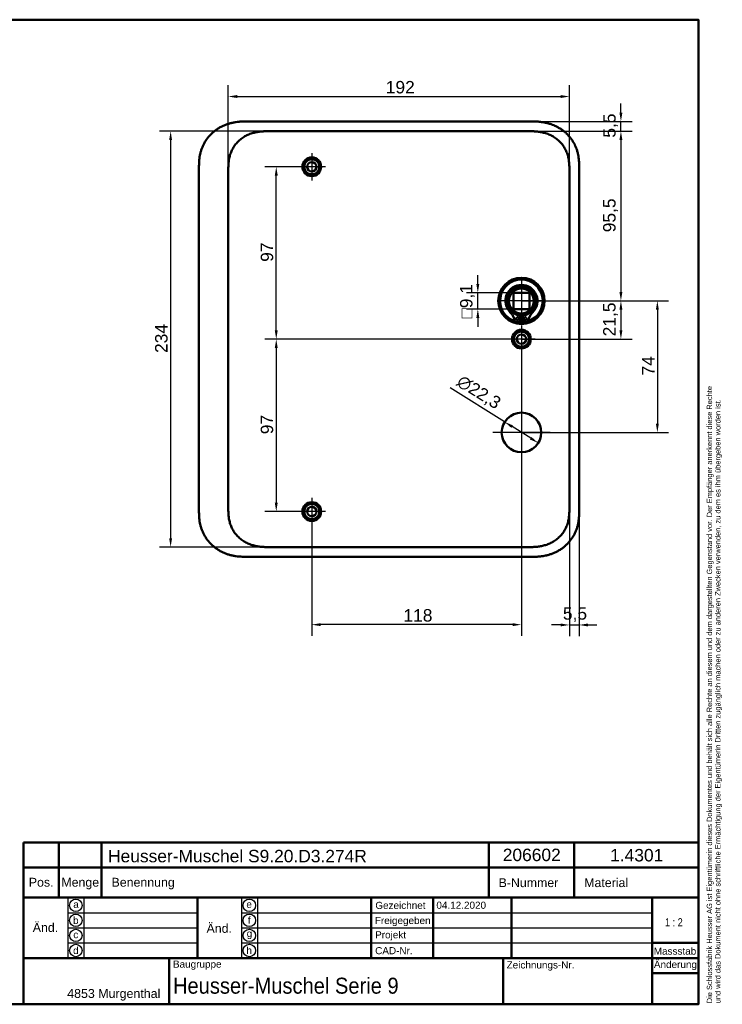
# Model space of a CAD drawing. Header units: millimetres. Extents: x 20 to 833, y 20 to 574.
# Tile 12 of 12: x 438 to 833, y 20 to 574. Entities that reach past the tile are written whole.
import ezdxf
from ezdxf.enums import TextEntityAlignment as Align

# ---------------------------------------------------------------- set-up
doc = ezdxf.new("R2010")
doc.units = ezdxf.units.MM
doc.header["$LTSCALE"] = 2
for name, color, linetype, lineweight in [('Bemaßungen(DIN)', 7, 'Continuous', 25), ('Mittelpunktmarkierung(DIN)', 7, 'Continuous', 25), ('Sichtbare Kanten(DIN)', 7, 'Continuous', 50), ('Skizziergeometrie(DIN)', 7, 'Continuous', 50), ('Skizzierlinie(DIN)', 7, 'Continuous', 25), ('Symbole(DIN)', 7, 'Continuous', 25)]:
    doc.layers.add(name, color=color, linetype=linetype, lineweight=lineweight)
doc.styles.add('Aktuell-DIN', font='arial.ttf')
doc.styles.add('STANDARD-DIN~0', font='arial.ttf')
doc.styles.add('Textstil10', font='arial.ttf')
doc.styles.add('Textstil41', font='arial.ttf', dxfattribs={"width": 0.8})
doc.styles.add('Textstil83', font='arial.ttf', dxfattribs={"width": 0.8})
doc.dimstyles.new('CAD-LAN', dxfattribs={"dimscale": 2, "dimtxt": 3.5, "dimasz": 2.5, "dimexe": 3.175, "dimexo": 0, "dimgap": 0.8, "dimtad": 1, "dimrnd": 1e-08, "dimtxsty": 'STANDARD-DIN~0', "dimcen": 0.09, "dimdle": 10, "dimclrd": 250, "dimclre": 250, "dimclrt": 250, "dimadec": 0, "dimazin": 2, "dimtfac": 1, "dimtmove": 0, "dimatfit": 3, "dimfxl": 1, "dimtolj": 1, "dimtzin": 0, "dimlwd": 25, "dimlwe": 25, "dimarcsym": 0})

# ---------------------------------------------------------------- blocks, each defined once
blk = doc.blocks.new('Ränder Standardrahmen')
at = {"layer": 'Skizziergeometrie(DIN)', "flags": 128}
blk.add_lwpolyline([(10, 10), (10, 287), (410, 287), (410, 10), (10, 10)], dxfattribs=at)
blk = doc.blocks.new('Schriftfelder Heusser')
at = {"layer": 'Skizziergeometrie(DIN)'}
for p, q in [((101, 229.92), (101, 236.92)), ((101, 236.92), (291, 236.92)), ((111, 229.92), (111, 236.92)), ((123, 229.92), (123, 236.92)), ((232, 229.92), (232, 236.92)), ((256, 229.92), (256, 236.92)), ((291, 236.92), (291, 229.92)), ((101, 191.42), (101, 229.92)), ((101, 229.92), (291, 229.92)), ((111, 229.92), (111, 221.42)), ((123, 229.92), (123, 221.42)), ((232, 229.92), (232, 221.42)), ((256, 229.92), (256, 221.42)), ((291, 229.92), (291, 191.42)), ((101, 221.42), (291, 221.42)), ((150, 221.42), (150, 204.42)), ((198.85, 221.42), (198.85, 204.42)), ((216.35, 221.42), (216.35, 204.42)), ((238.35, 221.42), (238.35, 204.42)), ((278, 221.42), (278, 191.42)), ((278, 208.67), (291, 208.67)), ((101, 204.42), (291, 204.42)), ((142, 204.42), (142, 191.42)), ((236, 204.42), (236, 191.42)), ((278, 200.17), (291, 200.17)), ((291, 191.42), (101, 191.42))]:
    blk.add_line(p, q, dxfattribs=at)
at = {"layer": 'Skizzierlinie(DIN)'}
for p, q in [((113.5, 221.42), (113.5, 204.42)), ((118, 221.42), (118, 204.42)), ((162.35, 221.42), (162.35, 204.42)), ((166.85, 221.42), (166.85, 204.42)), ((113.5, 217.17), (150, 217.17)), ((162.35, 217.17), (278, 217.17)), ((113.5, 212.92), (150, 212.92)), ((162.35, 212.92), (278, 212.92)), ((113.5, 208.67), (150, 208.67)), ((162.35, 208.67), (278, 208.67))]:
    blk.add_line(p, q, dxfattribs=at)
for centre in [(115.75, 219.25), (164.6, 219.25), (115.75, 215.04), (164.6, 215.04), (115.75, 210.79), (164.6, 210.79), (115.75, 206.54), (164.6, 206.54)]:
    blk.add_circle(centre, 1.75, dxfattribs=at)
at = {"layer": 'Symbole(DIN)', "color": 7, "insert": (293.33, 191.7), "char_height": 1.5, "width": 182.3003, "attachment_point": 1, "rotation": 90, "line_spacing_factor": 0.944221, "style": 'Aktuell-DIN'}
blk.add_mtext('\\fArial|b0|i0;\\H1.5000;Die Schlossfabrik Heusser AG ist Eigentümerin dieses Dokumentes und behält sich alle Rechte an diesem und dem dargestellten Gegenstand vor. Der Empfänger anerkennt diese Rechte\\Pund wird das Dokument nicht ohne schriftliche Ermächtigung der Eigentümerin Dritten zugänglich machen oder zu anderen Zwecken verwenden, zu dem es ihm übergeben worden ist.\\P ', dxfattribs=at)
at = {"layer": 'Symbole(DIN)', "color": 179, "true_color": 0x262659, "style": 'Aktuell-DIN'}
for s, insert, char_height, attachment_point in [('B-Nummer', (234.74, 225.62), 2.489, 4), ('Material', (265.02, 225.62), 2.489, 5), ('Pos.', (106, 227), 2.489, 2), ('Menge', (117, 227), 2.489, 2), ('Benennung', (125.81, 225.38), 2.489, 4), ('\\fArial|b0|i0;a', (115.81, 219.53), 2, 5), ('\\fArial|b0|i0;e', (164.54, 219.53), 2, 5), ('\\fArial|b0|i0;Gezeichnet', (200.05, 219.23), 2, 4), ('\\fArial|b0|i0;b', (115.75, 215), 2, 5), ('\\fArial|b0|i0;f', (164.55, 215.06), 2, 5), ('\\fArial|b0|i0;Freigegeben', (199.92, 216), 2, 1), ('\\fArial|b0|i0;c', (115.75, 211.01), 2, 5), ('\\fArial|b0|i0;g', (164.63, 211.05), 2, 5), ('\\fArial|b0|i0;Projekt', (200, 211.98), 2, 1), ('\\fArial|b0|i0;d', (115.76, 206.55), 2, 5), ('\\fArial|b0|i0;h', (164.55, 206.57), 2, 5), ('\\fArial|b0|i0;CAD-Nr.', (200, 207.5), 2, 1), ('\\fArial|b0|i0;\\H2.0000;Massstab', (284.39, 206.37), 2, 5), ('\\fArial|b0|i0;\\H2.0000;Baugruppe', (143.1, 203.73), 2, 1), ('\\fArial|b0|i0;Zeichnungs-Nr.', (237, 203.5), 2, 1), ('\\fArial|b0|i0;\\H2.5000;4853 Murgenthal', (113.33, 192.46), 2.5, 7)]:
    blk.add_mtext(s, dxfattribs=dict(at, insert=insert, char_height=char_height, attachment_point=attachment_point))
at = {"layer": 'Symbole(DIN)', "color": 179, "true_color": 0x262659, "attachment_point": 5, "style": 'Aktuell-DIN'}
for s, insert, char_height, width in [('Änd.', (107.21, 213), 2.489, 12.3494), ('Änd.', (156.12, 212.76), 2.489, 12.3494), ('\\fArial|b0|i0;Änderung', (284.51, 202.33), 2, 12.1143)]:
    blk.add_mtext(s, dxfattribs=dict(at, insert=insert, char_height=char_height, width=width))
at = {"layer": 'Symbole(DIN)', "color": 7, "insert": (143.1, 196.62), "char_height": 4.5, "width": 90.18, "attachment_point": 4, "style": 'Aktuell-DIN'}
blk.add_mtext('\\fArial|b0|i0;\\W0.90;\\H4.5000;Heusser-Muschel Serie 9', dxfattribs=at)
at = {"layer": 'Symbole(DIN)', "color": 179, "true_color": 0x262659, "style": 'Textstil10'}
blk.add_attdef('ERSTELLUNGSDATUM_001', (217.23, 218.29), '', height=2, dxfattribs=at)
at = {"layer": 'Symbole(DIN)', "color": 179, "true_color": 0x262659}
for tag, height, style, p in [('AUTOR', 2.49, 'Aktuell-DIN', (240.03, 219.26)), ('KONTROLLDATUM', 2, 'Textstil10', (217.42, 215.04)), ('KONTROLLIERT_VON', 2, 'Textstil10', (239.98, 215.05))]:
    blk.add_attdef(tag, text='', height=height, dxfattribs=dict(at, style=style)).set_placement(p, align=Align.MIDDLE_LEFT)
at = {"layer": 'Symbole(DIN)', "color": 7, "style": 'Textstil83', "width": 0.8}
blk.add_attdef('Anfänglicher_Ansichtsmaßstab_001', (281.57, 213.34), '', height=2.3, dxfattribs=at)
at = {"layer": 'Symbole(DIN)', "color": 179, "true_color": 0x262659, "style": 'Textstil10'}
blk.add_attdef('PROJEKT', text='', height=2, dxfattribs=at).set_placement((217.77, 209.72), align=Align.BOTTOM_LEFT)
at = {"layer": 'Symbole(DIN)', "color": 7, "style": 'Textstil41', "width": 0.8}
blk.add_attdef('STATUS', text='', height=5, dxfattribs=at).set_placement((284.53, 195.86), align=Align.MIDDLE_CENTER)
blk = doc.blocks.new('*D8')
at = {"layer": 'Bemaßungen(DIN)', "color": 250, "linetype": 'Continuous', "lineweight": 25, "true_color": 0x3f3f3f, "transparency": 16777216}
for p, q in [((723.79, 511.26), (782.68, 511.26)), ((776.33, 506.26), (776.33, 420.76)), ((720.33, 415.76), (782.68, 415.76))]:
    blk.add_line(p, q, dxfattribs=at)
at = {"layer": 'Bemaßungen(DIN)', "color": 250, "linetype": 'Continuous', "true_color": 0x3f3f3f, "transparency": 16777216}
for points in [[(775.5, 506.26), (777.17, 506.26), (776.33, 511.26)], [(775.5, 420.76), (777.17, 420.76), (776.33, 415.76)]]:
    blk.add_solid(points, dxfattribs=at)
at = {"layer": 'Defpoints', "color": 0, "linetype": 'Continuous', "transparency": 16777216}
for p in [(723.79, 511.26), (720.33, 415.76), (776.33, 415.76)]:
    blk.add_point(p, dxfattribs=at)
at = {"layer": 'Bemaßungen(DIN)', "color": 250, "linetype": 'Continuous', "lineweight": 25, "true_color": 0x3f3f3f, "transparency": 16777216, "insert": (766.32, 454.39), "char_height": 7, "attachment_point": 1, "rotation": 90, "style": 'STANDARD-DIN~0'}
blk.add_mtext('\\A1;95,5', dxfattribs=at)
blk = doc.blocks.new('*D9')
at = {"layer": 'Bemaßungen(DIN)', "color": 250, "linetype": 'Continuous', "lineweight": 25, "true_color": 0x3f3f3f, "transparency": 16777216}
for p, q in [((776.33, 521.76), (776.33, 526.76)), ((724.79, 516.76), (782.68, 516.76)), ((776.33, 511.26), (776.33, 516.76)), ((723.79, 511.26), (782.68, 511.26)), ((776.33, 506.26), (776.33, 501.26))]:
    blk.add_line(p, q, dxfattribs=at)
at = {"layer": 'Bemaßungen(DIN)', "color": 250, "linetype": 'Continuous', "true_color": 0x3f3f3f, "transparency": 16777216}
for points in [[(775.5, 521.76), (777.17, 521.76), (776.33, 516.76)], [(775.5, 506.26), (777.17, 506.26), (776.33, 511.26)]]:
    blk.add_solid(points, dxfattribs=at)
at = {"layer": 'Defpoints', "color": 0, "linetype": 'Continuous', "transparency": 16777216}
for p in [(724.79, 516.76), (776.33, 516.76), (723.79, 511.26)]:
    blk.add_point(p, dxfattribs=at)
at = {"layer": 'Bemaßungen(DIN)', "color": 250, "linetype": 'Continuous', "lineweight": 25, "true_color": 0x3f3f3f, "transparency": 16777216, "insert": (766.35, 507.61), "char_height": 7, "attachment_point": 1, "rotation": 90, "style": 'STANDARD-DIN~0'}
blk.add_mtext('\\A1;5,5', dxfattribs=at)
blk = doc.blocks.new('*D10')
at = {"layer": 'Bemaßungen(DIN)', "color": 250, "linetype": 'Continuous', "lineweight": 25, "true_color": 0x3f3f3f, "transparency": 16777216}
for p, q in [((720.33, 415.76), (782.68, 415.76)), ((776.33, 410.76), (776.33, 399.26)), ((720.33, 394.26), (782.68, 394.26))]:
    blk.add_line(p, q, dxfattribs=at)
at = {"layer": 'Bemaßungen(DIN)', "color": 250, "linetype": 'Continuous', "true_color": 0x3f3f3f, "transparency": 16777216}
for points in [[(775.5, 410.76), (777.17, 410.76), (776.33, 415.76)], [(775.5, 399.26), (777.17, 399.26), (776.33, 394.26)]]:
    blk.add_solid(points, dxfattribs=at)
at = {"layer": 'Defpoints', "color": 0, "linetype": 'Continuous', "transparency": 16777216}
for p in [(720.33, 415.76), (720.33, 394.26), (776.33, 394.26)]:
    blk.add_point(p, dxfattribs=at)
at = {"layer": 'Bemaßungen(DIN)', "color": 250, "linetype": 'Continuous', "lineweight": 25, "true_color": 0x3f3f3f, "transparency": 16777216, "insert": (766.32, 395.84), "char_height": 7, "attachment_point": 1, "rotation": 90, "style": 'STANDARD-DIN~0'}
blk.add_mtext('\\A1;21,5', dxfattribs=at)
blk = doc.blocks.new('*D11')
at = {"layer": 'Bemaßungen(DIN)', "color": 250, "linetype": 'Continuous', "lineweight": 25, "true_color": 0x3f3f3f, "transparency": 16777216}
for p, q in [((720.33, 415.76), (803.2, 415.76)), ((796.85, 410.76), (796.85, 346.76)), ((720.33, 341.76), (803.2, 341.76))]:
    blk.add_line(p, q, dxfattribs=at)
at = {"layer": 'Bemaßungen(DIN)', "color": 250, "linetype": 'Continuous', "true_color": 0x3f3f3f, "transparency": 16777216}
for points in [[(796.01, 410.76), (797.68, 410.76), (796.85, 415.76)], [(796.01, 346.76), (797.68, 346.76), (796.85, 341.76)]]:
    blk.add_solid(points, dxfattribs=at)
at = {"layer": 'Defpoints', "color": 0, "linetype": 'Continuous', "transparency": 16777216}
for p in [(720.33, 415.76), (720.33, 341.76), (796.85, 341.76)]:
    blk.add_point(p, dxfattribs=at)
at = {"layer": 'Bemaßungen(DIN)', "color": 250, "linetype": 'Continuous', "lineweight": 25, "true_color": 0x3f3f3f, "transparency": 16777216, "insert": (788.25, 373.79), "char_height": 7, "attachment_point": 1, "rotation": 90, "style": 'STANDARD-DIN~0'}
blk.add_mtext('\\A1;74', dxfattribs=at)
blk = doc.blocks.new('*D12')
at = {"layer": 'Bemaßungen(DIN)', "color": 250, "linetype": 'Continuous', "lineweight": 25, "true_color": 0x3f3f3f, "transparency": 16777216}
for p, q in [((710.88, 347.67), (680.29, 366.78)), ((725.55, 338.5), (715.12, 345.02))]:
    blk.add_line(p, q, dxfattribs=at)
at = {"layer": 'Bemaßungen(DIN)', "color": 250, "linetype": 'Continuous', "true_color": 0x3f3f3f, "transparency": 16777216}
for points in [[(715.56, 345.73), (714.68, 344.31), (710.88, 347.67)], [(725.99, 339.21), (725.11, 337.8), (729.79, 335.85)]]:
    blk.add_solid(points, dxfattribs=at)
at = {"layer": 'Defpoints', "color": 0, "linetype": 'Continuous', "transparency": 16777216}
for p in [(710.88, 347.67), (729.79, 335.85)]:
    blk.add_point(p, dxfattribs=at)
at = {"layer": 'Bemaßungen(DIN)', "color": 250, "linetype": 'Continuous', "lineweight": 25, "true_color": 0x3f3f3f, "transparency": 16777216, "insert": (687.07, 374.62), "char_height": 7, "attachment_point": 1, "rotation": 328.0041, "style": 'STANDARD-DIN~0'}
blk.add_mtext('\\A1;∅22,3', dxfattribs=at)
blk = doc.blocks.new('*D13')
at = {"layer": 'Bemaßungen(DIN)', "color": 250, "linetype": 'Continuous', "lineweight": 25, "true_color": 0x3f3f3f, "transparency": 16777216}
for p, q in [((602.33, 491.26), (575.98, 491.26)), ((582.33, 399.26), (582.33, 486.26)), ((720.33, 394.26), (575.98, 394.26))]:
    blk.add_line(p, q, dxfattribs=at)
at = {"layer": 'Bemaßungen(DIN)', "color": 250, "linetype": 'Continuous', "true_color": 0x3f3f3f, "transparency": 16777216}
for points in [[(581.5, 486.26), (583.17, 486.26), (582.33, 491.26)], [(581.5, 399.26), (583.17, 399.26), (582.33, 394.26)]]:
    blk.add_solid(points, dxfattribs=at)
at = {"layer": 'Defpoints', "color": 0, "linetype": 'Continuous', "transparency": 16777216}
for p in [(582.33, 491.26), (602.33, 491.26), (720.33, 394.26)]:
    blk.add_point(p, dxfattribs=at)
at = {"layer": 'Bemaßungen(DIN)', "color": 250, "linetype": 'Continuous', "lineweight": 25, "true_color": 0x3f3f3f, "transparency": 16777216, "insert": (573.59, 437.75), "char_height": 7, "attachment_point": 1, "rotation": 90, "style": 'STANDARD-DIN~0'}
blk.add_mtext('\\A1;97', dxfattribs=at)
blk = doc.blocks.new('*D14')
at = {"layer": 'Bemaßungen(DIN)', "color": 250, "linetype": 'Continuous', "lineweight": 25, "true_color": 0x3f3f3f, "transparency": 16777216}
for p, q in [((720.33, 394.26), (575.98, 394.26)), ((582.33, 389.26), (582.33, 302.26)), ((602.33, 297.26), (575.98, 297.26))]:
    blk.add_line(p, q, dxfattribs=at)
at = {"layer": 'Bemaßungen(DIN)', "color": 250, "linetype": 'Continuous', "true_color": 0x3f3f3f, "transparency": 16777216}
for points in [[(581.5, 389.26), (583.17, 389.26), (582.33, 394.26)], [(581.5, 302.26), (583.17, 302.26), (582.33, 297.26)]]:
    blk.add_solid(points, dxfattribs=at)
at = {"layer": 'Defpoints', "color": 0, "linetype": 'Continuous', "transparency": 16777216}
for p in [(720.33, 394.26), (582.33, 297.26), (602.33, 297.26)]:
    blk.add_point(p, dxfattribs=at)
at = {"layer": 'Bemaßungen(DIN)', "color": 250, "linetype": 'Continuous', "lineweight": 25, "true_color": 0x3f3f3f, "transparency": 16777216, "insert": (573.59, 340.75), "char_height": 7, "attachment_point": 1, "rotation": 90, "style": 'STANDARD-DIN~0'}
blk.add_mtext('\\A1;97', dxfattribs=at)
blk = doc.blocks.new('*D15')
at = {"layer": 'Bemaßungen(DIN)', "color": 250, "linetype": 'Continuous', "lineweight": 25, "true_color": 0x3f3f3f, "transparency": 16777216}
for p, q in [((555.33, 487.39), (555.33, 537.12)), ((747.33, 488.98), (747.33, 537.12)), ((560.33, 530.77), (742.33, 530.77))]:
    blk.add_line(p, q, dxfattribs=at)
at = {"layer": 'Bemaßungen(DIN)', "color": 250, "linetype": 'Continuous', "true_color": 0x3f3f3f, "transparency": 16777216}
for points in [[(560.33, 531.61), (560.33, 529.94), (555.33, 530.77)], [(742.33, 531.61), (742.33, 529.94), (747.33, 530.77)]]:
    blk.add_solid(points, dxfattribs=at)
at = {"layer": 'Defpoints', "color": 0, "linetype": 'Continuous', "transparency": 16777216}
for p in [(747.33, 530.77), (747.33, 488.98), (555.33, 487.39)]:
    blk.add_point(p, dxfattribs=at)
at = {"layer": 'Bemaßungen(DIN)', "color": 250, "linetype": 'Continuous', "lineweight": 25, "true_color": 0x3f3f3f, "transparency": 16777216, "insert": (643.97, 539.52), "char_height": 7, "attachment_point": 1, "style": 'STANDARD-DIN~0'}
blk.add_mtext('\\A1;192', dxfattribs=at)
blk = doc.blocks.new('*D16')
at = {"layer": 'Bemaßungen(DIN)', "color": 250, "linetype": 'Continuous', "lineweight": 25, "true_color": 0x3f3f3f, "transparency": 16777216}
for p, q in [((578.87, 511.26), (516.52, 511.26)), ((522.87, 506.26), (522.87, 282.26)), ((578.87, 277.26), (516.52, 277.26))]:
    blk.add_line(p, q, dxfattribs=at)
at = {"layer": 'Bemaßungen(DIN)', "color": 250, "linetype": 'Continuous', "true_color": 0x3f3f3f, "transparency": 16777216}
for points in [[(522.04, 506.26), (523.7, 506.26), (522.87, 511.26)], [(522.04, 282.26), (523.7, 282.26), (522.87, 277.26)]]:
    blk.add_solid(points, dxfattribs=at)
at = {"layer": 'Defpoints', "color": 0, "linetype": 'Continuous', "transparency": 16777216}
for p in [(578.87, 511.26), (522.87, 277.26), (578.87, 277.26)]:
    blk.add_point(p, dxfattribs=at)
at = {"layer": 'Bemaßungen(DIN)', "color": 250, "linetype": 'Continuous', "lineweight": 25, "true_color": 0x3f3f3f, "transparency": 16777216, "insert": (514.12, 386.48), "char_height": 7, "attachment_point": 1, "rotation": 90, "style": 'STANDARD-DIN~0'}
blk.add_mtext('\\A1;234', dxfattribs=at)
blk = doc.blocks.new('*D17')
at = {"layer": 'Bemaßungen(DIN)', "color": 250, "linetype": 'Continuous', "lineweight": 25, "true_color": 0x3f3f3f, "transparency": 16777216}
for p, q in [((720.33, 386.61), (720.33, 227.26)), ((602.33, 289.61), (602.33, 227.26)), ((715.33, 233.61), (607.33, 233.61))]:
    blk.add_line(p, q, dxfattribs=at)
at = {"layer": 'Bemaßungen(DIN)', "color": 250, "linetype": 'Continuous', "true_color": 0x3f3f3f, "transparency": 16777216}
for points in [[(607.33, 234.45), (607.33, 232.78), (602.33, 233.61)], [(715.33, 234.45), (715.33, 232.78), (720.33, 233.61)]]:
    blk.add_solid(points, dxfattribs=at)
at = {"layer": 'Defpoints', "color": 0, "linetype": 'Continuous', "transparency": 16777216}
for p in [(720.33, 386.61), (602.33, 289.61), (602.33, 233.61)]:
    blk.add_point(p, dxfattribs=at)
at = {"layer": 'Bemaßungen(DIN)', "color": 250, "linetype": 'Continuous', "lineweight": 25, "true_color": 0x3f3f3f, "transparency": 16777216, "insert": (653.92, 242.36), "char_height": 7, "attachment_point": 1, "style": 'STANDARD-DIN~0'}
blk.add_mtext('\\A1;118', dxfattribs=at)
blk = doc.blocks.new('*D18')
at = {"layer": 'Bemaßungen(DIN)', "color": 250, "linetype": 'Continuous', "lineweight": 25, "true_color": 0x3f3f3f, "transparency": 16777216}
for p, q in [((747.33, 300.57), (747.33, 227.09)), ((752.83, 298.55), (752.83, 227.09)), ((742.33, 233.44), (737.33, 233.44)), ((747.33, 233.44), (752.83, 233.44)), ((757.83, 233.44), (762.83, 233.44))]:
    blk.add_line(p, q, dxfattribs=at)
at = {"layer": 'Bemaßungen(DIN)', "color": 250, "linetype": 'Continuous', "true_color": 0x3f3f3f, "transparency": 16777216}
for points in [[(742.33, 234.27), (742.33, 232.61), (747.33, 233.44)], [(757.83, 234.27), (757.83, 232.61), (752.83, 233.44)]]:
    blk.add_solid(points, dxfattribs=at)
at = {"layer": 'Defpoints', "color": 0, "linetype": 'Continuous', "transparency": 16777216}
for p in [(747.33, 300.57), (752.83, 298.55), (752.83, 233.44)]:
    blk.add_point(p, dxfattribs=at)
at = {"layer": 'Bemaßungen(DIN)', "color": 250, "linetype": 'Continuous', "lineweight": 25, "true_color": 0x3f3f3f, "transparency": 16777216, "insert": (743.68, 243.42), "char_height": 7, "attachment_point": 1, "style": 'STANDARD-DIN~0'}
blk.add_mtext('\\A1;5,5', dxfattribs=at)
blk = doc.blocks.new('*D26')
at = {"layer": 'Bemaßungen(DIN)', "color": 250, "linetype": 'Continuous', "lineweight": 25, "true_color": 0x3f3f3f, "transparency": 16777216}
for p, q in [((695.78, 425.31), (695.78, 430.31)), ((715.78, 420.31), (689.43, 420.31)), ((695.78, 411.21), (695.78, 420.31)), ((715.78, 411.21), (689.43, 411.21)), ((695.78, 406.21), (695.78, 401.21))]:
    blk.add_line(p, q, dxfattribs=at)
at = {"layer": 'Bemaßungen(DIN)', "color": 250, "linetype": 'Continuous', "true_color": 0x3f3f3f, "transparency": 16777216}
for points in [[(694.95, 425.31), (696.62, 425.31), (695.78, 420.31)], [(694.95, 406.21), (696.62, 406.21), (695.78, 411.21)]]:
    blk.add_solid(points, dxfattribs=at)
at = {"layer": 'Defpoints', "color": 0, "linetype": 'Continuous', "transparency": 16777216}
for p in [(695.78, 420.31), (715.78, 420.31), (715.78, 411.21)]:
    blk.add_point(p, dxfattribs=at)
at = {"layer": 'Bemaßungen(DIN)', "color": 250, "linetype": 'Continuous', "lineweight": 25, "true_color": 0x3f3f3f, "transparency": 16777216, "insert": (685.77, 406), "char_height": 7, "attachment_point": 1, "rotation": 90, "style": 'STANDARD-DIN~0'}
blk.add_mtext('\\A1;\\fAIGDT|b0|i0;\\H7.0000;o\\fArial|b0|i0;\\H7.0000;9,1', dxfattribs=at)

msp = doc.modelspace()

# ---------------------------------------------------------------- linework, layer by layer
at = {"layer": 'Mittelpunktmarkierung(DIN)', "linetype": 'Continuous'}
for p, q in [((602.333, 498.9124), (602.333, 483.6124)), ((609.983, 491.2624), (594.683, 491.2624)), ((720.333, 427.7624), (720.333, 403.7624)), ((732.333, 415.7624), (708.333, 415.7624)), ((720.333, 401.9124), (720.333, 386.6124)), ((727.983, 394.2624), (712.683, 394.2624)), ((720.333, 357.9124), (720.333, 325.6124)), ((736.483, 341.7624), (704.183, 341.7624)), ((602.333, 304.9124), (602.333, 289.6124)), ((609.983, 297.2624), (594.683, 297.2624))]:
    msp.add_line(p, q, dxfattribs=at)
at = {"layer": 'Sichtbare Kanten(DIN)'}
for p, q in [((724.7943, 516.7624), (565.8718, 516.7624)), ((578.8716, 511.2624), (578.8715, 511.2624)), ((723.7949, 511.2624), (578.8716, 511.2624)), ((538.833, 489.9781), (538.833, 298.5055)), ((752.833, 298.5468), (752.833, 489.9781)), ((715.783, 411.2124), (715.783, 420.3124)), ((715.783, 420.3124), (724.883, 420.3124)), ((724.883, 420.3124), (724.883, 411.2124)), ((724.883, 411.2124), (715.783, 411.2124)), ((719.7164, 407.5043), (719.7164, 403.8043)), ((720.9497, 403.8043), (720.9497, 407.5043)), ((719.7164, 403.8043), (716.6925, 403.8043)), ((723.9736, 403.8043), (720.9497, 403.8043)), ((578.8713, 277.2624), (578.8715, 277.2624)), ((723.7946, 277.2624), (578.8715, 277.2624)), ((723.7946, 277.2624), (723.7947, 277.2624)), ((565.8718, 271.7624), (724.7943, 271.7624))]:
    msp.add_line(p, q, dxfattribs=at)
for centre, radius in [((602.333, 491.2624), 5.25), ((602.333, 491.2624), 4.25), ((602.333, 491.2624), 2.65), ((720.333, 415.7624), 13), ((720.333, 415.7624), 12.5), ((720.333, 415.7624), 8), ((720.333, 415.7624), 7), ((718.1014, 405.6543), 0.85), ((722.5647, 405.6543), 0.85), ((720.333, 394.2624), 5.25), ((720.333, 394.2624), 4.25), ((720.333, 394.2624), 2.65), ((720.333, 341.7624), 11.15), ((602.333, 297.2624), 5.25), ((602.333, 297.2624), 4.25), ((602.333, 297.2624), 2.65)]:
    msp.add_circle(centre, radius, dxfattribs=at)
for centre, radius, start, end in [((720.333, 415.7624), 12, 288.172127, 251.827873), ((720.333, 415.7624), 9.0167, 314.140905, 225.859095), ((720.333, 415.0291), 7.55, 215.687104, 265.314993), ((720.333, 415.0291), 7.55, 274.685007, 324.312896), ((708.0101, 403.0643), 8.6779, 4.967053, 45.859095), ((720.333, 415.7624), 8.2, 243.630564, 296.369436), ((720.333, 415.7624), 9, 266.0711, 273.9289), ((732.656, 403.0643), 8.6779, 134.140905, 175.032947), ((720.333, 415.7624), 12, 265.211021, 274.788979)]:
    msp.add_arc(centre, radius, start, end, dxfattribs=at)
for points, knots in [([(565.8718, 516.7624), (565.2862, 516.76), (564.1078, 516.7468), (562.6184, 516.6831), (561.1206, 516.5682), (559.9174, 516.4299), (558.4134, 516.1881), (557.2128, 515.9359), (555.7232, 515.5411), (554.5436, 515.1599), (553.0929, 514.5992), (551.955, 514.0831), (550.57, 513.3546), (549.4956, 512.7061), (548.2032, 511.8167), (547.2135, 511.0442), (546.0396, 510.0079), (545.1543, 509.1249), (544.1221, 507.9605), (543.3584, 506.9837), (542.4867, 505.7139), (541.8575, 504.6625), (541.1591, 503.3122), (540.6717, 502.2067), (540.1513, 500.8019), (539.8054, 499.6632), (539.4569, 498.2294), (539.2428, 497.0773), (539.0472, 495.638), (538.9437, 494.4897), (538.8666, 493.0636), (538.8334, 491.6489), (538.8329, 490.5324), (538.833, 489.9781)], [-0.999989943, -0.999989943, -0.999989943, -0.999989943, -0.959292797, -0.91859565, -0.898247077, -0.85754993, -0.837201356, -0.79650421, -0.776155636, -0.73545849, -0.715109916, -0.67441277, -0.654064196, -0.613367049, -0.593018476, -0.552321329, -0.531972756, -0.491275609, -0.470927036, -0.430229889, -0.409881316, -0.369184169, -0.348835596, -0.308138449, -0.287789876, -0.247092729, -0.226744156, -0.186047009, -0.165698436, -0.125001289, -0.104652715, -0.063955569, -0.023258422, -0.023258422, -0.023258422, -0.023258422]), ([(752.833, 489.9781), (752.8331, 490.2766), (752.8328, 490.8756), (752.8273, 491.6288), (752.8146, 492.3854), (752.7972, 492.9934), (752.7633, 493.7566), (752.7253, 494.3684), (752.6499, 495.2872), (752.5483, 496.2069), (752.3604, 497.4321), (752.1777, 498.3458), (751.9601, 499.2527), (751.7972, 499.8536), (751.5707, 500.599), (751.3706, 501.1904), (751.0975, 501.9212), (750.8607, 502.4989), (750.4784, 503.3537), (750.0602, 504.1922), (749.3669, 505.4151), (748.6825, 506.4604), (747.7481, 507.7093), (746.9399, 508.6604), (745.8595, 509.7842), (744.9416, 510.6287), (743.7343, 511.6122), (742.7229, 512.3402), (741.4084, 513.1732), (740.3186, 513.7767), (739.0574, 514.3821), (738.1986, 514.7451), (737.3273, 515.0753), (736.7407, 515.2791), (735.8528, 515.56), (734.9563, 515.8078), (733.75, 516.0856), (732.8387, 516.2558), (731.9239, 516.3969), (731.3134, 516.4767), (730.55, 516.5601), (729.9393, 516.6145), (729.1765, 516.6686), (728.5669, 516.7014), (727.6541, 516.7367), (726.4428, 516.7617), (725.3918, 516.7629), (724.7943, 516.7624)], [-0.999997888, -0.999997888, -0.999997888, -0.999997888, -0.979164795, -0.958331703, -0.947915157, -0.927082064, -0.916665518, -0.895832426, -0.885415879, -0.854166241, -0.833333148, -0.80208351, -0.791666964, -0.770833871, -0.760417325, -0.739584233, -0.729167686, -0.708334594, -0.697918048, -0.666668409, -0.645835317, -0.604169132, -0.58333604, -0.541669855, -0.520836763, -0.479170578, -0.458337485, -0.416671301, -0.395838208, -0.354172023, -0.333338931, -0.302089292, -0.291672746, -0.270839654, -0.260423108, -0.229173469, -0.208340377, -0.177090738, -0.166674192, -0.1458411, -0.135424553, -0.114591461, -0.104174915, -0.083341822, -0.072925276, -0.041675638, -0.000009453, -0.000009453, -0.000009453, -0.000009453]), ([(555.333, 488.9781), (555.333, 489.6062), (555.3331, 490.2543), (555.3456, 490.9032), (555.3595, 491.6258), (555.3884, 492.3497), (555.4437, 493.0648), (555.504, 493.843), (555.5948, 494.6114), (555.7255, 495.3732), (555.8615, 496.1658), (556.0402, 496.9519), (556.2749, 497.7423), (556.5105, 498.5356), (556.8007, 499.3234), (557.1459, 500.0887), (557.4927, 500.8579), (557.8955, 501.6059), (558.3513, 502.3235), (558.8056, 503.0388), (559.3128, 503.7238), (559.8689, 504.3723), (560.4193, 505.014), (561.0207, 505.6225), (561.6575, 506.1829), (562.2942, 506.7432), (562.9642, 507.2549), (563.6647, 507.7197), (564.36, 508.1811), (565.0855, 508.5963), (565.8387, 508.9653), (566.5747, 509.3259), (567.3374, 509.6423), (568.1206, 509.9133), (568.8758, 510.1747), (569.6502, 510.3936), (570.4341, 510.5716), (571.1824, 510.7414), (571.9393, 510.8737), (572.7026, 510.974), (573.4264, 511.069), (574.156, 511.1352), (574.8873, 511.1791), (575.5779, 511.2205), (576.27, 511.242), (576.956, 511.2525), (577.6027, 511.2623), (578.244, 511.2624), (578.8715, 511.2624)], [0, 0, 0, 0, 0.20048001, 0.20048001, 0.20048001, 0.42374277, 0.42374277, 0.42374277, 0.66668477, 0.66668477, 0.66668477, 0.9193992, 0.9193992, 0.9193992, 1.17300196, 1.17300196, 1.17300196, 1.42787221, 1.42787221, 1.42787221, 1.6819311, 1.6819311, 1.6819311, 1.93337802, 1.93337802, 1.93337802, 2.18481493, 2.18481493, 2.18481493, 2.43439191, 2.43439191, 2.43439191, 2.67827924, 2.67827924, 2.67827924, 2.91346015, 2.91346015, 2.91346015, 3.13796457, 3.13796457, 3.13796457, 3.35081742, 3.35081742, 3.35081742, 3.55182216, 3.55182216, 3.55182216, 3.74130439, 3.74130439, 3.74130439, 3.74130439]), ([(723.7949, 511.2624), (724.4223, 511.2624), (725.0636, 511.2623), (725.7103, 511.2525), (726.3963, 511.242), (727.0884, 511.2205), (727.779, 511.1791), (728.5103, 511.1352), (729.24, 511.069), (729.9637, 510.9739), (730.7271, 510.8737), (731.4839, 510.7414), (732.2322, 510.5716), (733.0161, 510.3936), (733.7905, 510.1746), (734.5457, 509.9133), (735.3289, 509.6423), (736.0916, 509.3258), (736.8276, 508.9653), (737.5808, 508.5962), (738.3063, 508.181), (739.0016, 507.7197), (739.7021, 507.2549), (740.3721, 506.7432), (741.0088, 506.1828), (741.6455, 505.6224), (742.2469, 505.014), (742.7974, 504.3722), (743.3535, 503.7238), (743.8606, 503.0387), (744.315, 502.3235), (744.7708, 501.6059), (745.1735, 500.8578), (745.5204, 500.0887), (745.8655, 499.3234), (746.1558, 498.5356), (746.3913, 497.7423), (746.6261, 496.9519), (746.8047, 496.1657), (746.9407, 495.3732), (747.0714, 494.6113), (747.1623, 493.843), (747.2225, 493.0648), (747.2778, 492.3497), (747.3068, 491.6258), (747.3206, 490.9032), (747.3331, 490.2543), (747.3332, 489.6062), (747.3332, 488.9781)], [0, 0, 0, 0, 0.18948337, 0.18948337, 0.18948337, 0.39048815, 0.39048815, 0.39048815, 0.60334144, 0.60334144, 0.60334144, 0.82784658, 0.82784658, 0.82784658, 1.06302829, 1.06302829, 1.06302829, 1.30691614, 1.30691614, 1.30691614, 1.55649291, 1.55649291, 1.55649291, 1.80792846, 1.80792846, 1.80792846, 2.05937312, 2.05937312, 2.05937312, 2.31342972, 2.31342972, 2.31342972, 2.56829791, 2.56829791, 2.56829791, 2.82189914, 2.82189914, 2.82189914, 3.07461217, 3.07461217, 3.07461217, 3.31755254, 3.31755254, 3.31755254, 3.54081378, 3.54081378, 3.54081378, 3.74129257, 3.74129257, 3.74129257, 3.74129257]), ([(578.8713, 277.2624), (578.2439, 277.2625), (577.6026, 277.2625), (576.9559, 277.2724), (576.2699, 277.2829), (575.5778, 277.3044), (574.8872, 277.3458), (574.1559, 277.3897), (573.4262, 277.4559), (572.7025, 277.5509), (571.9392, 277.6512), (571.1823, 277.7835), (570.434, 277.9533), (569.6501, 278.1313), (568.8757, 278.3503), (568.1205, 278.6116), (567.3373, 278.8826), (566.5746, 279.199), (565.8386, 279.5596), (565.0854, 279.9286), (564.3599, 280.3439), (563.6646, 280.8052), (562.9641, 281.27), (562.2941, 281.7817), (561.6574, 282.3421), (561.0207, 282.9025), (560.4192, 283.5109), (559.8688, 284.1527), (559.3127, 284.8011), (558.8056, 285.4862), (558.3512, 286.2014), (557.8954, 286.919), (557.4927, 287.6671), (557.1459, 288.4362), (556.8007, 289.2015), (556.5105, 289.9894), (556.2749, 290.7826), (556.0402, 291.5731), (555.8615, 292.3592), (555.7255, 293.1517), (555.5948, 293.9136), (555.504, 294.6819), (555.4437, 295.4601), (555.3884, 296.1752), (555.3595, 296.8991), (555.3456, 297.6217), (555.3331, 298.2706), (555.333, 298.9187), (555.333, 299.5468)], [0, 0, 0, 0, 0.18948613, 0.18948613, 0.18948613, 0.39049413, 0.39049413, 0.39049413, 0.60334911, 0.60334911, 0.60334911, 0.82785436, 0.82785436, 0.82785436, 1.06303478, 1.06303478, 1.06303478, 1.30692052, 1.30692052, 1.30692052, 1.55649534, 1.55649534, 1.55649534, 1.80793026, 1.80793026, 1.80793026, 2.05937592, 2.05937592, 2.05937592, 2.31343348, 2.31343348, 2.31343348, 2.5683022, 2.5683022, 2.5683022, 2.82190327, 2.82190327, 2.82190327, 3.07461629, 3.07461629, 3.07461629, 3.31755647, 3.31755647, 3.31755647, 3.54081654, 3.54081654, 3.54081654, 3.74129314, 3.74129314, 3.74129314, 3.74129314]), ([(747.3332, 299.5467), (747.3332, 298.9187), (747.3331, 298.2706), (747.3206, 297.6217), (747.3068, 296.899), (747.2778, 296.1752), (747.2225, 295.46), (747.1623, 294.6819), (747.0714, 293.9135), (746.9407, 293.1516), (746.8047, 292.3591), (746.6261, 291.573), (746.3913, 290.7825), (746.1557, 289.9893), (745.8655, 289.2014), (745.5203, 288.4361), (745.1735, 287.667), (744.7707, 286.9189), (744.3149, 286.2014), (743.8606, 285.4861), (743.3534, 284.8011), (742.7973, 284.1526), (742.2469, 283.5108), (741.6455, 282.9024), (741.0087, 282.342), (740.372, 281.7816), (739.702, 281.27), (739.0015, 280.8052), (738.3062, 280.3438), (737.5807, 279.9286), (736.8275, 279.5596), (736.0915, 279.199), (735.3288, 278.8826), (734.5456, 278.6116), (733.7904, 278.3502), (733.016, 278.1312), (732.2321, 277.9533), (731.4838, 277.7835), (730.7269, 277.6512), (729.9636, 277.5509), (729.2399, 277.4559), (728.5102, 277.3897), (727.7789, 277.3458), (727.0883, 277.3044), (726.3962, 277.2829), (725.7102, 277.2724), (725.0635, 277.2625), (724.4222, 277.2624), (723.7947, 277.2624)], [0, 0, 0, 0, 0.20047845, 0.20047845, 0.20047845, 0.42374107, 0.42374107, 0.42374107, 0.66668427, 0.66668427, 0.66668427, 0.91940005, 0.91940005, 0.91940005, 1.17300335, 1.17300335, 1.17300335, 1.42787379, 1.42787379, 1.42787379, 1.68193261, 1.68193261, 1.68193261, 1.93337931, 1.93337931, 1.93337931, 2.18481654, 2.18481654, 2.18481654, 2.43439434, 2.43439434, 2.43439434, 2.67828261, 2.67828261, 2.67828261, 2.91346425, 2.91346425, 2.91346425, 3.13796897, 3.13796897, 3.13796897, 3.35082162, 3.35082162, 3.35082162, 3.55182566, 3.55182566, 3.55182566, 3.74130674, 3.74130674, 3.74130674, 3.74130674]), ([(538.833, 298.4642), (538.833, 297.9371), (538.8341, 296.8479), (538.8666, 295.4612), (538.9437, 294.0352), (539.0471, 292.8869), (539.2428, 291.4475), (539.4569, 290.2954), (539.8053, 288.8617), (540.1512, 287.723), (540.6716, 286.3182), (541.1591, 285.2127), (541.8574, 283.8624), (542.4867, 282.8109), (543.3584, 281.5412), (544.1221, 280.5643), (545.1543, 279.4), (546.0396, 278.5169), (547.2134, 277.4806), (548.2032, 276.7081), (549.4955, 275.8188), (550.57, 275.1702), (551.955, 274.4417), (553.0929, 273.9257), (554.5436, 273.365), (555.7231, 272.9837), (557.2128, 272.5889), (558.4134, 272.3368), (559.9174, 272.0949), (561.1206, 271.9566), (562.6184, 271.8418), (564.1078, 271.7781), (565.2862, 271.7648), (565.8718, 271.7624)], [-0.974726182, -0.974726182, -0.974726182, -0.974726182, -0.936047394, -0.895349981, -0.875001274, -0.834303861, -0.813955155, -0.773257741, -0.752909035, -0.712211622, -0.691862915, -0.651165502, -0.630816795, -0.590119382, -0.569770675, -0.529073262, -0.508724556, -0.468027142, -0.447678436, -0.406981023, -0.386632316, -0.345934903, -0.325586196, -0.284888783, -0.264540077, -0.223842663, -0.203493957, -0.162796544, -0.142447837, -0.101750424, -0.081401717, -0.040704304, -0.000006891, -0.000006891, -0.000006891, -0.000006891]), ([(724.7943, 271.7624), (725.3919, 271.762), (726.443, 271.7632), (727.654, 271.7882), (728.5667, 271.8234), (729.1765, 271.8562), (729.9393, 271.9104), (730.5501, 271.9648), (731.3135, 272.0483), (731.9239, 272.128), (732.8387, 272.269), (733.7502, 272.4392), (735.1072, 272.752), (736.3, 273.0929), (737.7674, 273.6021), (738.9174, 274.0755), (740.3188, 274.7486), (741.4081, 275.3515), (742.7231, 276.1846), (743.7344, 276.9127), (744.9416, 277.8964), (745.8592, 278.7406), (746.9399, 279.8641), (747.7482, 280.8156), (748.6825, 282.0649), (749.3667, 283.11), (750.1375, 284.4684), (750.6833, 285.5929), (751.2749, 287.0367), (751.6751, 288.2201), (752.0823, 289.723), (752.337, 290.9399), (752.5483, 292.3182), (752.6499, 293.2377), (752.7253, 294.1563), (752.7632, 294.768), (752.7973, 295.5312), (752.8146, 296.1395), (752.8274, 296.8962), (752.8329, 297.6495), (752.8331, 298.2484), (752.833, 298.5468)], [-0.999997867, -0.999997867, -0.999997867, -0.999997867, -0.958331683, -0.927082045, -0.916665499, -0.895832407, -0.885415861, -0.864582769, -0.854166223, -0.833333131, -0.822916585, -0.791666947, -0.770833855, -0.729167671, -0.708334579, -0.666668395, -0.645835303, -0.604169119, -0.583336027, -0.541669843, -0.520836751, -0.479170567, -0.458337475, -0.416671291, -0.395838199, -0.354172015, -0.333338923, -0.291672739, -0.270839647, -0.229173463, -0.208340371, -0.166674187, -0.145841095, -0.114591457, -0.104174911, -0.083341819, -0.072925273, -0.052092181, -0.041675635, -0.020842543, -0.000009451, -0.000009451, -0.000009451, -0.000009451])]:
    msp.add_open_spline(points, degree=3, knots=knots, dxfattribs=at)
for points in [[(555.333, 299.5468), (555.3332, 394.2624), (555.333, 488.9781)], [(747.3332, 488.9781), (747.3331, 394.2624), (747.3332, 299.5468)]]:
    msp.add_open_spline(points, degree=2, dxfattribs=at)

# ---------------------------------------------------------------- block references
at = {"xscale": 2, "yscale": 2, "zscale": 2}
msp.add_blockref('Ränder Standardrahmen', (0, 0), dxfattribs=at)
msp.add_blockref('Schriftfelder Heusser', (238, -362.8333), dxfattribs=at).add_auto_attribs({'ERSTELLUNGSDATUM_001': '04.12.2020', 'Anfänglicher_Ansichtsmaßstab_001': '1 : 2'})

# ---------------------------------------------------------------- texts
at = {"layer": 'Symbole(DIN)', "color": 7, "char_height": 7, "attachment_point": 1, "style": 'Aktuell-DIN'}
for s, insert, width in [('{\\fArial|b0|i0;\\H7.0000;Heusser-Muschel S9.20.D3.274R}', (487.6588, 106.9058), 145.655489), ('{\\fArial|b0|i0;\\H7.0000;206602}', (709.8296, 107.5797), 32.620428), ('{\\fArial|b0|i0;\\H7.0000;1.4301}', (770.274, 107.4007), 29.899392)]:
    msp.add_mtext(s, dxfattribs=dict(at, insert=insert, width=width))

# ---------------------------------------------------------------- dimensions: what is measured, and where the dimension line sits
at = {"layer": 'Bemaßungen(DIN)', "color": 250, "linetype": 'Continuous', "lineweight": 25, "true_color": 0x3f3f3f}
for base, p1, p2, angle, override, picture, middle in [((747.3332, 530.7741), (555.333, 487.3904), (747.3332, 488.9781), 180, {"dimgap": 0.8, "dimdec": 2, "dimtol": 0, "dimlim": 0, "dimtp": 0, "dimtm": 0, "dimtdec": 2, "dimtofl": 0, "dimatfit": 1}, '*D15', (651.3331, 530.7741)), ((776.333, 516.7624), (723.7949, 511.2624), (724.7943, 516.7624), 90, {"dimgap": 0.8, "dimdec": 2, "dimtol": 0, "dimlim": 0, "dimtp": 0, "dimtm": 0, "dimtdec": 2, "dimtofl": 1, "dimatfit": 1}, '*D9', (776.333, 514.0124)), ((522.8713, 277.2624), (578.8716, 511.2624), (578.8713, 277.2624), 90, {"dimgap": 0.8, "dimdec": 2, "dimtol": 0, "dimlim": 0, "dimtp": 0, "dimtm": 0, "dimtdec": 2, "dimtofl": 0, "dimatfit": 1}, '*D16', (522.8713, 394.2624)), ((776.333, 415.7624), (723.7949, 511.2624), (720.333, 415.7624), 90, {"dimgap": 0.8, "dimdec": 2, "dimtol": 0, "dimlim": 0, "dimtp": 0, "dimtm": 0, "dimtdec": 2, "dimtofl": 0, "dimatfit": 1}, '*D8', (776.333, 463.5124)), ((582.333, 491.2624), (720.333, 394.2624), (602.333, 491.2624), 90, {"dimgap": 0.8, "dimdec": 2, "dimtol": 0, "dimlim": 0, "dimtp": 0, "dimtm": 0, "dimtdec": 2, "dimtofl": 0, "dimatfit": 1}, '*D13', (582.333, 442.7624)), ((776.333, 394.2624), (720.333, 415.7624), (720.333, 394.2624), 90, {"dimgap": 0.8, "dimdec": 2, "dimtol": 0, "dimlim": 0, "dimtp": 0, "dimtm": 0, "dimtdec": 2, "dimtofl": 0, "dimatfit": 1}, '*D10', (776.333, 405.0124)), ((796.8454, 341.7624), (720.333, 415.7624), (720.333, 341.7624), 90, {"dimgap": 0.8, "dimdec": 2, "dimtol": 0, "dimlim": 0, "dimtp": 0, "dimtm": 0, "dimtdec": 2, "dimtofl": 0, "dimatfit": 1}, '*D11', (796.8454, 378.7624)), ((582.333, 297.2624), (720.333, 394.2624), (602.333, 297.2624), 90, {"dimgap": 0.8, "dimdec": 2, "dimtol": 0, "dimlim": 0, "dimtp": 0, "dimtm": 0, "dimtdec": 2, "dimtofl": 0, "dimatfit": 1}, '*D14', (582.333, 345.7624)), ((602.333, 233.6124), (720.333, 386.6124), (602.333, 289.6124), 180, {"dimgap": 0.8, "dimdec": 2, "dimtol": 0, "dimlim": 0, "dimtp": 0, "dimtm": 0, "dimtdec": 2, "dimtofl": 0, "dimatfit": 1}, '*D17', (661.333, 233.6124)), ((752.833, 233.4394), (747.3332, 300.5658), (752.833, 298.5468), 180, {"dimgap": 0.8, "dimdec": 2, "dimtol": 0, "dimlim": 0, "dimtp": 0, "dimtm": 0, "dimtdec": 2, "dimtofl": 1, "dimatfit": 1}, '*D18', (750.0831, 233.4394))]:
    dim = msp.add_linear_dim(base=base, p1=p1, p2=p2, angle=angle, dimstyle='CAD-LAN', override=override, dxfattribs=at)
    dim.commit()
    dim.dimension.update_dxf_attribs({"geometry": picture, "text_midpoint": middle, "dimtype": 160})
dim = msp.add_linear_dim(base=(695.783, 420.3124), p1=(715.783, 411.2124), p2=(715.783, 420.3124), angle=90, text='\\fAIGDT|b0|i0;\\H7.0000;o\\fArial|b0|i0;\\H7.0000;<>', dimstyle='CAD-LAN', override={"dimgap": 0.8, "dimdec": 2, "dimtol": 0, "dimlim": 0, "dimtp": 0, "dimtm": 0, "dimtdec": 2, "dimtofl": 1, "dimatfit": 1}, dxfattribs=at)
dim.commit()
dim.dimension.update_dxf_attribs({"geometry": '*D26', "text_midpoint": (695.783, 415.7624), "dimtype": 160})
dim = msp.add_diameter_dim_2p(p1=(729.7892, 335.8545), p2=(710.8769, 347.6704), dimstyle='CAD-LAN', override={"dimgap": 0.8, "dimdec": 2, "dimlfac": 1, "dimtol": 0, "dimlim": 0, "dimtp": 0, "dimtm": 0, "dimtdec": 2, "dimatfit": 2}, dxfattribs=at)
dim.commit()
dim.dimension.update_dxf_attribs({"geometry": '*D12', "text_midpoint": (692.5868, 359.0974), "dimtype": 163})

doc.saveas('drawing.dxf')
